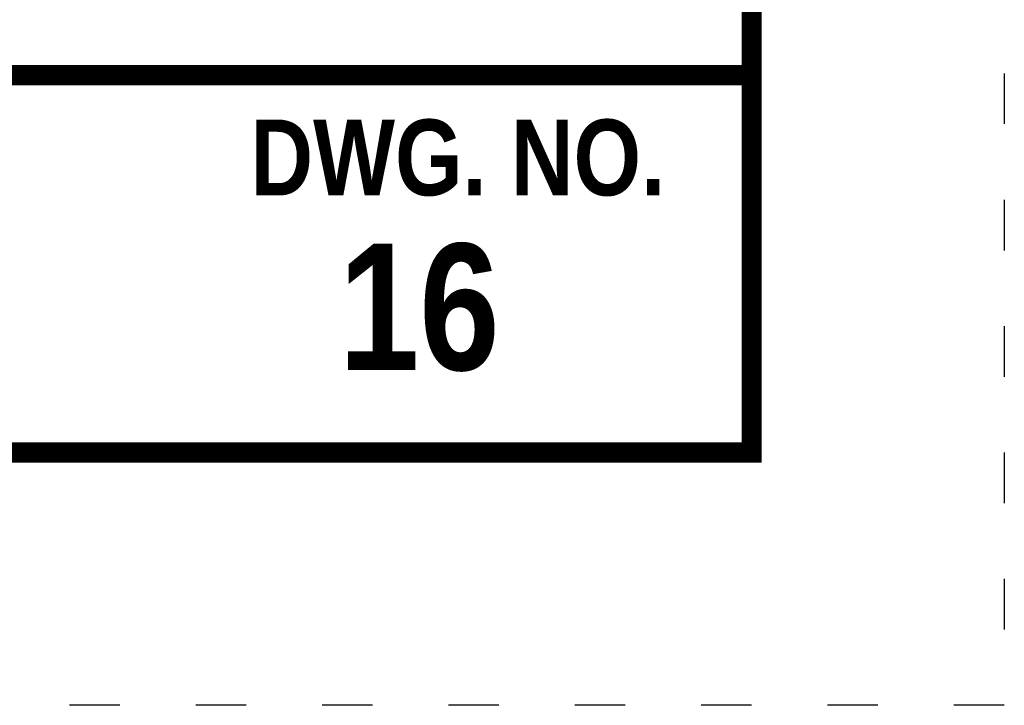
# Model space of a CAD drawing. Header units: feet. Extents: x 3.8 to 12.2, y -4.8 to 6.3.
# Tile 3 of 178: x 10.3 to 12.2, y -4.8 to -3.4. Entities that reach past the tile are written whole.
import ezdxf
from ezdxf.enums import TextEntityAlignment as Align

# ---------------------------------------------------------------- set-up
doc = ezdxf.new("R2010")
doc.units = ezdxf.units.FT
doc.header["$MEASUREMENT"] = 0
doc.linetypes.add('DOT2', pattern=[0.125, 0, -0.125])
doc.layers.get('DEFPOINTS').update_dxf_attribs({"linetype": 'CONTINUOUS'})
doc.layers.add('BORDER', color=7, linetype='CONTINUOUS')
doc.layers.add('TEXT', color=7, linetype='CONTINUOUS')
doc.styles.add('TECHNICAL', font='techb___.ttf')

msp = doc.modelspace()

# ---------------------------------------------------------------- linework, layer by layer
at = {"layer": 'BORDER', "color": 7, "const_width": 0.04}
msp.add_lwpolyline([(4.25, -4.25), (4.25, 5.75), (11.75, 5.75), (11.75, -4.25)], close=True, dxfattribs=at)
msp.add_lwpolyline([(4.25, -3.5033), (11.75, -3.5033)], dxfattribs=at)
at = {"layer": 'DEFPOINTS', "color": 7, "linetype": 'DOT2', "ltscale": 1.2}
msp.add_lwpolyline([(3.75, -4.75), (3.75, 6.25), (12.25, 6.25), (12.25, -4.75)], close=True, dxfattribs=at)

# ---------------------------------------------------------------- texts
at = {"layer": 'TEXT', "color": 7, "style": 'TECHNICAL'}
for s, height, p in [('DWG. NO.', 0.15, (11.5791, -3.6663)), ('16', 0.25, (11.2515, -3.9619))]:
    msp.add_text(s, height=height, dxfattribs=at).set_placement(p, align=Align.MIDDLE_RIGHT)

doc.saveas('drawing.dxf')
